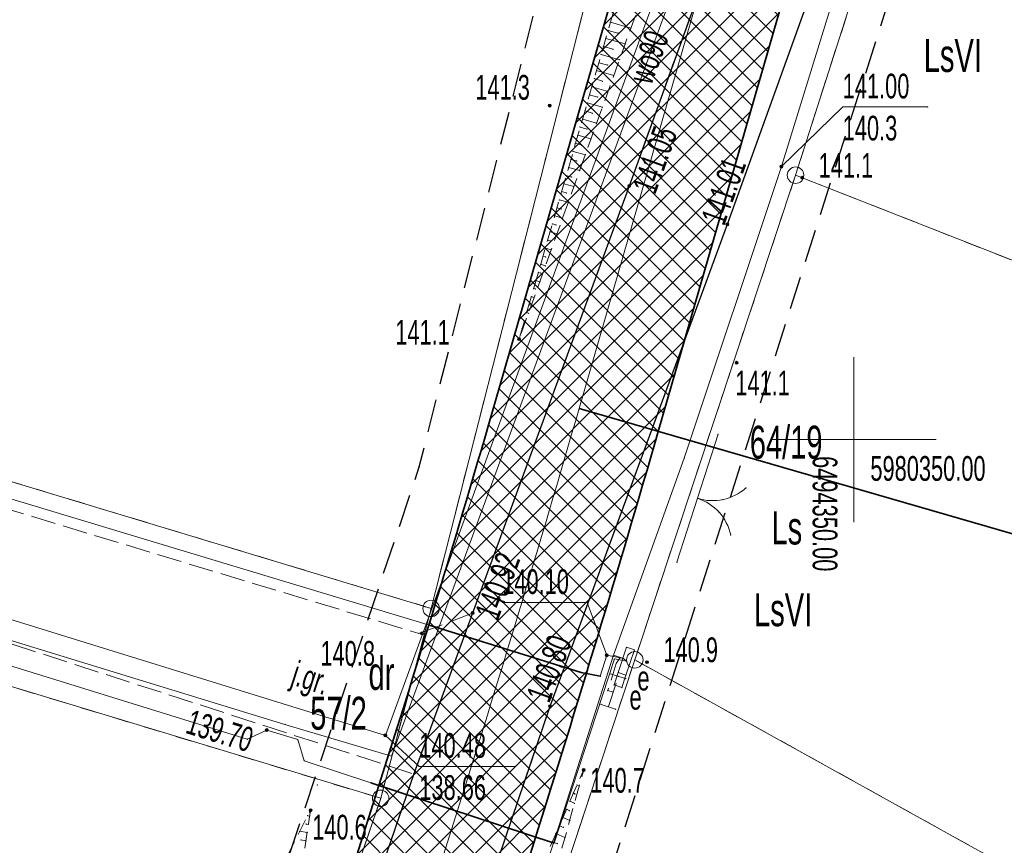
# Model space of a CAD drawing. Extents: x 6456700 to 6518119, y 5963420 to 5980059.
# Tile 20 of 256: x 6511593 to 6511623, y 5963887 to 5963912. Entities that reach past the tile are written whole.
import ezdxf
from ezdxf.enums import TextEntityAlignment as Align

# ---------------------------------------------------------------- set-up
doc = ezdxf.new("R2010")
doc.units = 0
doc.header["$MEASUREMENT"] = 0
for name, pattern in [('L_0_03', [1, 0.5, -0.5]), ('L_0_04', [1.5, 1, -0.5]), ('L_0_52', [1, 0.75, -0.25]), ('L_0_5A', [0.75, 0.5, -0.25])]:
    doc.linetypes.add(name, pattern=pattern)
doc.layers.get('0').update_dxf_attribs({"color": 2, "linetype": 'CONTINUOUS', "lineweight": 5})
for name, color, linetype, lineweight in [('000_Inne__niezydentyfikowane_', 7, 'CONTINUOUS', 18), ('18mm Kreska ciągła', 7, 'CONTINUOUS', 18), ('202_punkt_graniczny', 7, 'CONTINUOUS', 18), ('209_oznaczenie_konturu_klasyfikacyjnego', 96, 'CONTINUOUS', 18), ('210_oznaczenie_konturu_uzytku_gruntowego', 96, 'CONTINUOUS', 18), ('211_numer_dzialki_ewidencyjnej', 7, 'CONTINUOUS', 18), ('218_kontur_uzytku_gruntowego', 96, 'L_0_03', 18), ('219_dzialka_ewidencyjna', 7, 'CONTINUOUS', 18), ('35mm Ciągła', 7, 'CONTINUOUS', 35), ('brama', 7, 'CONTINUOUS', 18), ('jezdnia', 7, 'CONTINUOUS', 18), ('jezdnia_Atr17', 7, 'CONTINUOUS', 18), ('kraweznik', 7, 'CONTINUOUS', 18), ('obudowa_ochronna_przewodu', 7, 'CONTINUOUS', 18), ('ogrodzenie_trwale', 7, 'CONTINUOUS', 18), ('pikieta_naturalna', 7, 'CONTINUOUS', 18), ('pikieta_naturalna_Atr2', 7, 'CONTINUOUS', 18), ('pikieta_sztuczna', 7, 'CONTINUOUS', 18), ('pikieta_sztuczna_Atr2', 7, 'CONTINUOUS', 18), ('przewod_elektroenergetyczny_podziemny', 7, 'CONTINUOUS', 18), ('przewod_elektroenergetyczny_podziemny___ob__projektowany', 7, 'CONTINUOUS', 18), ('przewod_kanalizacyjny', 7, 'CONTINUOUS', 18), ('przewod_wodociagowy', 7, 'CONTINUOUS', 18), ('przewod_wodociagowy_Atr1', 7, 'CONTINUOUS', 18), ('rzedna', 7, 'CONTINUOUS', 18), ('rzedna_Atr2', 7, 'CONTINUOUS', 18), ('rzedna_Atr3', 7, 'CONTINUOUS', 18), ('siatka_krzyrzy', 7, 'CONTINUOUS', 18), ('skarpa_nieumocniona', 7, 'CONTINUOUS', 18), ('szafa_elektroenergetyczna_lub_kontener', 7, 'CONTINUOUS', 18), ('szafa_elektroenergetyczna_lub_kontener_Atr17', 7, 'CONTINUOUS', 18), ('Zakres', 7, 'CONTINUOUS', 18)]:
    doc.layers.add(name, color=color, linetype=linetype, lineweight=lineweight)
doc.styles.get("Standard").update_dxf_attribs({"font": 'txt', "width": 0.75})

# ---------------------------------------------------------------- blocks, each defined once
blk = doc.blocks.new('mdcp_nowa')
at = {"layer": 'pikieta_naturalna', "linetype": 'Continuous', "lineweight": 18, "true_color": 0x000000}
for points in [[(6494340.77, 5980360.085, 1), (6494340.77, 5980360.175, 1)], [(6494348.43, 5980357.895, 1), (6494348.43, 5980357.985, 1)], [(6494339.84, 5980353.005, 1), (6494339.84, 5980353.095, 1)], [(6494346.44, 5980352.285, 1), (6494346.44, 5980352.375, 1)], [(6494336.89, 5980344.075, 1), (6494336.89, 5980344.165, 1)], [(6494343.72, 5980343.205, 1), (6494343.72, 5980343.295, 1)], [(6494341.8, 5980339.935, 1), (6494341.8, 5980340.025, 1)], [(6494333.51, 5980338.715, 1), (6494333.51, 5980338.805, 1)]]:
    blk.add_hatch(color=18, dxfattribs=at).paths.add_polyline_path(points)
at = {"layer": 'pikieta_sztuczna', "linetype": 'Continuous', "lineweight": 18, "true_color": 0x000000}
for points in [[(6494343.18, 5980357.645, 1), (6494343.18, 5980357.735, 1)], [(6494346.16, 5980356.485, 1), (6494346.16, 5980356.575, 1)], [(6494338.43, 5980344.695, 1), (6494338.43, 5980344.785, 1)], [(6494340.78, 5980341.865, 1), (6494340.78, 5980341.955, 1)]]:
    blk.add_hatch(color=18, dxfattribs=at).paths.add_polyline_path(points)
at = {"layer": 'rzedna', "linetype": 'Continuous', "lineweight": 18, "true_color": 0x000000}
for points in [[(6494347.8, 5980358.235, 1), (6494347.8, 5980358.325, 1)], [(6494335.78, 5980340.985, 1), (6494335.78, 5980341.075, 1)]]:
    blk.add_hatch(color=18, dxfattribs=at).paths.add_polyline_path(points)
at = {"layer": 'rzedna', "linetype": 'Continuous', "lineweight": 18, "true_color": 0xff0000}
for points in [[(6494342.5, 5980343.415, 1), (6494342.5, 5980343.505, 1)], [(6494332.18, 5980341.145, 1), (6494332.18, 5980341.235, 1)]]:
    blk.add_hatch(color=1, dxfattribs=at).paths.add_polyline_path(points)
at = {"layer": '000_Inne__niezydentyfikowane_', "linetype": 'Continuous', "lineweight": 18, "flags": 128}
for points in [[(6494342.61, 5980362.66), (6494343.23, 5980362.48)], [(6494342.47, 5980362.17), (6494343.06, 5980362)], [(6494342.54, 5980362.41), (6494342.84, 5980362.33)], [(6494342.4, 5980361.92), (6494342.69, 5980361.84)], [(6494342.33, 5980361.68), (6494342.89, 5980361.52)], [(6494342.26, 5980361.43), (6494342.53, 5980361.36)], [(6494342.19, 5980361.19), (6494342.71, 5980361.04)], [(6494342.05, 5980360.7), (6494342.54, 5980360.56)], [(6494342.12, 5980360.95), (6494342.37, 5980360.87)], [(6494341.98, 5980360.46), (6494342.22, 5980360.39)], [(6494341.91, 5980360.21), (6494342.37, 5980360.08)], [(6494341.84, 5980359.97), (6494342.06, 5980359.9)], [(6494341.69, 5980359.48), (6494341.9, 5980359.42)], [(6494341.77, 5980359.72), (6494342.19, 5980359.6)], [(6494341.62, 5980359.23), (6494342.02, 5980359.12)], [(6494341.55, 5980358.99), (6494341.74, 5980358.93)], [(6494341.48, 5980358.74), (6494341.85, 5980358.64)], [(6494341.41, 5980358.5), (6494341.59, 5980358.45)], [(6494341.27, 5980358.01), (6494341.43, 5980357.96)], [(6494341.34, 5980358.25), (6494341.68, 5980358.16)], [(6494341.2, 5980357.76), (6494341.5, 5980357.68)], [(6494341.13, 5980357.52), (6494341.27, 5980357.48)], [(6494341.06, 5980357.27), (6494341.33, 5980357.2)], [(6494340.92, 5980356.79), (6494341.16, 5980356.72)], [(6494340.99, 5980357.03), (6494341.12, 5980356.99)], [(6494340.85, 5980356.54), (6494340.96, 5980356.51)], [(6494340.78, 5980356.3), (6494340.99, 5980356.24)], [(6494340.71, 5980356.05), (6494340.8, 5980356.02)], [(6494340.64, 5980355.81), (6494340.81, 5980355.76)], [(6494340.49, 5980355.32), (6494340.64, 5980355.27)], [(6494340.56, 5980355.56), (6494340.65, 5980355.54)], [(6494340.42, 5980355.07), (6494340.49, 5980355.05)], [(6494340.35, 5980354.83), (6494340.47, 5980354.79)], [(6494340.28, 5980354.58), (6494340.33, 5980354.57)], [(6494340.21, 5980354.34), (6494340.29, 5980354.31)], [(6494340.07, 5980353.85), (6494340.12, 5980353.83)], [(6494340.14, 5980354.09), (6494340.17, 5980354.08)], [(6494340, 5980353.6), (6494340.02, 5980353.6)], [(6494339.93, 5980353.36), (6494339.95, 5980353.35)], [(6494341.6, 5980339.52), (6494341.67, 5980339.49)], [(6494341.49, 5980339.28), (6494341.54, 5980339.25)], [(6494341.38, 5980339.03), (6494341.52, 5980338.97)], [(6494333.48, 5980338.58), (6494333.42, 5980338.59)], [(6494341.28, 5980338.79), (6494341.36, 5980338.75)], [(6494333.44, 5980338.33), (6494333.37, 5980338.34)], [(6494341.06, 5980338.3), (6494341.18, 5980338.24)], [(6494341.17, 5980338.54), (6494341.38, 5980338.45)], [(6494333.41, 5980338.08), (6494333.18, 5980338.12)], [(6494340.95, 5980338.05), (6494341.23, 5980337.93)], [(6494333.37, 5980337.83), (6494333.22, 5980337.86)], [(6494340.84, 5980337.8), (6494341, 5980337.74)]]:
    blk.add_lwpolyline(points, dxfattribs=at)
at = {"layer": '000_Inne__niezydentyfikowane_'}
for p in [(6494342.61, 5980362.66), (6494343.23, 5980362.48), (6494342.47, 5980362.17), (6494342.54, 5980362.41), (6494342.84, 5980362.33), (6494342.4, 5980361.92), (6494343.06, 5980362), (6494342.33, 5980361.68), (6494342.69, 5980361.84), (6494342.26, 5980361.43), (6494342.53, 5980361.36), (6494342.89, 5980361.52), (6494342.19, 5980361.19), (6494342.71, 5980361.04), (6494342.05, 5980360.7), (6494342.12, 5980360.95), (6494342.37, 5980360.87), (6494341.98, 5980360.46), (6494342.22, 5980360.39), (6494342.54, 5980360.56), (6494341.91, 5980360.21), (6494342.37, 5980360.08), (6494341.84, 5980359.97), (6494342.06, 5980359.9), (6494341.69, 5980359.48), (6494341.77, 5980359.72), (6494342.19, 5980359.6), (6494341.62, 5980359.23), (6494341.9, 5980359.42), (6494341.55, 5980358.99), (6494341.74, 5980358.93), (6494342.02, 5980359.12), (6494341.48, 5980358.74), (6494341.85, 5980358.64), (6494341.41, 5980358.5), (6494341.59, 5980358.45), (6494341.27, 5980358.01), (6494341.34, 5980358.25), (6494341.68, 5980358.16), (6494341.2, 5980357.76), (6494341.43, 5980357.96), (6494341.5, 5980357.68), (6494341.13, 5980357.52), (6494341.27, 5980357.48), (6494341.06, 5980357.27), (6494341.33, 5980357.2), (6494340.92, 5980356.79), (6494340.99, 5980357.03), (6494341.12, 5980356.99), (6494340.85, 5980356.54), (6494340.96, 5980356.51), (6494341.16, 5980356.72), (6494340.78, 5980356.3), (6494340.99, 5980356.24), (6494340.71, 5980356.05), (6494340.8, 5980356.02), (6494340.64, 5980355.81), (6494340.81, 5980355.76), (6494340.49, 5980355.32), (6494340.56, 5980355.56), (6494340.65, 5980355.54), (6494340.42, 5980355.07), (6494340.49, 5980355.05), (6494340.64, 5980355.27), (6494340.35, 5980354.83), (6494340.47, 5980354.79), (6494340.28, 5980354.58), (6494340.33, 5980354.57), (6494340.21, 5980354.34), (6494340.29, 5980354.31), (6494340.07, 5980353.85), (6494340.12, 5980353.83), (6494340.14, 5980354.09), (6494340.17, 5980354.08), (6494340, 5980353.6), (6494340.02, 5980353.6), (6494339.93, 5980353.36), (6494339.95, 5980353.35), (6494341.6, 5980339.52), (6494341.67, 5980339.49), (6494341.49, 5980339.28), (6494341.54, 5980339.25), (6494341.38, 5980339.03), (6494341.52, 5980338.97), (6494333.42, 5980338.59), (6494333.48, 5980338.58), (6494341.28, 5980338.79), (6494341.36, 5980338.75), (6494333.37, 5980338.34), (6494333.44, 5980338.33), (6494341.06, 5980338.3), (6494341.17, 5980338.54), (6494341.38, 5980338.45), (6494333.18, 5980338.12), (6494333.41, 5980338.08), (6494340.95, 5980338.05), (6494341.18, 5980338.24), (6494333.22, 5980337.86), (6494333.37, 5980337.83), (6494340.84, 5980337.8), (6494341, 5980337.74), (6494341.23, 5980337.93)]:
    blk.add_point(p, dxfattribs=at)
at = {"layer": '202_punkt_graniczny', "color": 7, "linetype": 'Continuous', "lineweight": 18}
for centre in [(6494348.23, 5980358.02), (6494337.17, 5980344.88), (6494343.35, 5980343.32), (6494335.64, 5980339.12)]:
    blk.add_circle(centre, 0.25, dxfattribs=at)
at = {"layer": '202_punkt_graniczny'}
for p in [(6494348.23, 5980358.02), (6494337.17, 5980344.88), (6494343.35, 5980343.32), (6494335.64, 5980339.12)]:
    blk.add_point(p, dxfattribs=at)
at = {"layer": '218_kontur_uzytku_gruntowego', "lineweight": 18, "flags": 128}
for points in [[(6494337.17, 5980344.88), (6494350.97, 5980399.08)], [(6494352.81, 5980372.33), (6494348.23, 5980358.02)], [(6494348.23, 5980358.02), (6494343.35, 5980343.32)], [(6494366.85, 5980350.72), (6494348.23, 5980358.02)], [(6494337.17, 5980344.88), (6494307.26, 5980353.91)], [(6494335.64, 5980339.12), (6494315.22, 5980345.29)], [(6494335.64, 5980339.12), (6494337.17, 5980344.88)], [(6494343.35, 5980343.32), (6494338.33, 5980328.14)], [(6494363.97, 5980331.89), (6494343.35, 5980343.32)], [(6494331.59, 5980327.29), (6494335.64, 5980339.12)]]:
    blk.add_lwpolyline(points, dxfattribs=at)
at = {"layer": '218_kontur_uzytku_gruntowego'}
for p in [(6494348.23, 5980358.02), (6494348.23, 5980358.02), (6494348.23, 5980358.02), (6494348.23, 5980358.02), (6494348.23, 5980358.02), (6494348.23, 5980358.02), (6494337.17, 5980344.88), (6494337.17, 5980344.88), (6494337.17, 5980344.88), (6494337.17, 5980344.88), (6494337.17, 5980344.88), (6494337.17, 5980344.88), (6494343.35, 5980343.32), (6494343.35, 5980343.32), (6494343.35, 5980343.32), (6494343.35, 5980343.32), (6494343.35, 5980343.32), (6494343.35, 5980343.32), (6494335.64, 5980339.12), (6494335.64, 5980339.12), (6494335.64, 5980339.12), (6494335.64, 5980339.12), (6494335.64, 5980339.12), (6494335.64, 5980339.12)]:
    blk.add_point(p, dxfattribs=at)
at = {"layer": '219_dzialka_ewidencyjna', "color": 3, "linetype": 'Continuous', "lineweight": 18, "flags": 128}
for points in [[(6494337.17, 5980344.88), (6494350.97, 5980399.08)], [(6494352.81, 5980372.33), (6494348.23, 5980358.02)], [(6494348.23, 5980358.02), (6494343.35, 5980343.32)], [(6494348.23, 5980358.02), (6494366.85, 5980350.72)], [(6494307.26, 5980353.91), (6494337.17, 5980344.88)], [(6494335.64, 5980339.12), (6494315.22, 5980345.29)], [(6494335.64, 5980339.12), (6494337.17, 5980344.88)], [(6494343.35, 5980343.32), (6494338.33, 5980328.14)], [(6494343.35, 5980343.32), (6494363.97, 5980331.89)], [(6494331.59, 5980327.29), (6494335.64, 5980339.12)]]:
    blk.add_lwpolyline(points, dxfattribs=at)
at = {"layer": '219_dzialka_ewidencyjna', "color": 3}
for p in [(6494348.23, 5980358.02), (6494348.23, 5980358.02), (6494348.23, 5980358.02), (6494337.17, 5980344.88), (6494337.17, 5980344.88), (6494337.17, 5980344.88), (6494343.35, 5980343.32), (6494343.35, 5980343.32), (6494343.35, 5980343.32), (6494335.64, 5980339.12), (6494335.64, 5980339.12), (6494335.64, 5980339.12)]:
    blk.add_point(p, dxfattribs=at)
at = {"layer": 'brama', "color": 7, "linetype": 'Continuous', "lineweight": 18, "flags": 128}
blk.add_lwpolyline([(6494345.88, 5980350.16), (6494344.63, 5980346.28)], dxfattribs=at)
at = {"layer": 'brama', "color": 7, "linetype": 'Continuous', "lineweight": 18}
for centre, start, end in [((6494345.715, 5980349.648), 252.143, 312.143), ((6494344.795, 5980346.792), 12.143, 72.143)]:
    blk.add_arc(centre, 1.5, start, end, dxfattribs=at)
at = {"layer": 'brama'}
for p in [(6494345.88, 5980350.16), (6494346.721, 5980348.536), (6494345.255, 5980348.22), (6494345.255, 5980348.22), (6494346.03, 5980348.181), (6494345.907, 5980347.799), (6494346.261, 5980347.108), (6494344.63, 5980346.28)]:
    blk.add_point(p, dxfattribs=at)
at = {"layer": 'jezdnia', "color": 7, "linetype": 'L_0_52', "lineweight": 18, "flags": 128}
for points in [[(6494379.042, 5980205.355), (6494370.45, 5980215.77), (6494359.26, 5980229.24), (6494350.5, 5980239.82), (6494339.7, 5980252.95), (6494336.61, 5980259.13), (6494333.07, 5980266.18), (6494330.52, 5980271.55), (6494329.52, 5980273.86), (6494327.36, 5980280.45), (6494325.85, 5980287.51), (6494325.03, 5980292.79), (6494325.01, 5980298.89), (6494326.29, 5980307.39), (6494327.89, 5980313.55), (6494331.08, 5980323.3), (6494333.2, 5980329.82), (6494336.64, 5980339.86), (6494338.43, 5980344.74), (6494343.18, 5980357.69), (6494347.78, 5980370.45), (6494349.48, 5980375.48), (6494354.04, 5980390.75), (6494352.32, 5980395.68), (6494357.03, 5980411.08), (6494361.23, 5980414.73), (6494366, 5980430.68), (6494370.3, 5980444.82), (6494371.15, 5980446.91), (6494375.47, 5980461.29), (6494375.75, 5980465.48), (6494375.18, 5980467.78), (6494374.35, 5980469.42), (6494371.15, 5980471.55), (6494375.07, 5980474.78), (6494376.5, 5980474.51), (6494378.65, 5980474.86), (6494379.97, 5980476.75), (6494382.89, 5980482.91), (6494394.43, 5980504.41), (6494396.68, 5980509.18), (6494397.56, 5980513.25), (6494397.03, 5980515.6), (6494395.56, 5980517.85), (6494398.63, 5980521.01), (6494399.16, 5980521.01), (6494402.03, 5980519.87), (6494404.28, 5980515.27), (6494407.43, 5980515.58), (6494404.79, 5980512.24), (6494403.37, 5980510.89), (6494402.78, 5980510.36), (6494400.53, 5980507.9), (6494398.16, 5980504.63), (6494391.04, 5980491.44), (6494385.61, 5980481.01), (6494383.82, 5980476.78), (6494378.9, 5980461.73), (6494373.96, 5980446.06), (6494373.47, 5980443.93), (6494369.12, 5980430), (6494367.09, 5980423.07), (6494366.46, 5980420.98), (6494364.17, 5980413.15), (6494352.58, 5980374.75), (6494350.86, 5980369.56), (6494346.16, 5980356.53), (6494340.78, 5980341.91), (6494336.32, 5980328.77), (6494333.97, 5980321.61), (6494330.37, 5980310.3), (6494329.56, 5980306.83), (6494328.8, 5980302.75), (6494328.17, 5980297.83), (6494328.48, 5980291.97), (6494329.06, 5980287.64), (6494330.85, 5980279.62), (6494332.58, 5980274.8), (6494333.58, 5980272.52), (6494336.35, 5980266.75), (6494340.04, 5980259.2), (6494342.54, 5980254.89), (6494352.41, 5980242.52), (6494362.09, 5980230.97), (6494370.78, 5980220.42), (6494371.58, 5980219.4), (6494373.43, 5980217.24), (6494381.565, 5980207.291)], [(6494333.07, 5980266.18), (6494330.52, 5980271.55), (6494329.52, 5980273.86), (6494327.36, 5980280.45), (6494325.85, 5980287.51), (6494325.03, 5980292.79), (6494325.01, 5980298.89), (6494326.29, 5980307.39), (6494327.89, 5980313.55), (6494331.08, 5980323.3), (6494333.2, 5980329.82), (6494336.64, 5980339.86), (6494338.43, 5980344.74), (6494343.18, 5980357.69), (6494347.78, 5980370.45), (6494349.48, 5980375.48), (6494354.04, 5980390.75), (6494352.32, 5980395.68), (6494357.03, 5980411.08), (6494361.23, 5980414.73), (6494366, 5980430.68), (6494370.3, 5980444.82), (6494371.15, 5980446.91), (6494375.47, 5980461.29), (6494375.75, 5980465.48), (6494375.18, 5980467.78), (6494374.35, 5980469.42), (6494371.15, 5980471.55), (6494375.07, 5980474.78), (6494376.5, 5980474.51), (6494378.65, 5980474.86), (6494379.97, 5980476.75), (6494382.89, 5980482.91), (6494394.43, 5980504.41), (6494396.68, 5980509.18), (6494397.56, 5980513.25), (6494397.03, 5980515.6), (6494395.56, 5980517.85), (6494398.63, 5980521.01), (6494399.16, 5980521.01), (6494402.03, 5980519.87), (6494404.28, 5980515.27), (6494407.43, 5980515.58), (6494404.79, 5980512.24), (6494403.37, 5980510.89), (6494402.78, 5980510.36), (6494400.53, 5980507.9), (6494398.16, 5980504.63), (6494391.04, 5980491.44), (6494385.61, 5980481.01), (6494383.82, 5980476.78), (6494378.9, 5980461.73), (6494373.96, 5980446.06), (6494373.47, 5980443.93), (6494369.12, 5980430), (6494367.09, 5980423.07), (6494366.46, 5980420.98), (6494364.17, 5980413.15), (6494352.58, 5980374.75), (6494350.86, 5980369.56), (6494346.16, 5980356.53), (6494340.78, 5980341.91), (6494336.32, 5980328.77), (6494333.97, 5980321.61), (6494330.37, 5980310.3), (6494329.56, 5980306.83), (6494328.8, 5980302.75), (6494328.17, 5980297.83), (6494328.48, 5980291.97), (6494329.06, 5980287.64), (6494330.85, 5980279.62), (6494332.58, 5980274.8), (6494333.58, 5980272.52), (6494336.35, 5980266.75), (6494339.19, 5980259.41), (6494334.28, 5980263.76)], [(6494336.8, 5980344.12), (6494338.43, 5980344.74), (6494336.64, 5980339.86), (6494317.04, 5980346.19), (6494295.32, 5980352.24), (6494293.29, 5980355.83), (6494318.4, 5980349.68)]]:
    blk.add_lwpolyline(points, close=True, dxfattribs=at)
at = {"layer": 'jezdnia'}
for p in [(6494343.18, 5980357.69), (6494343.18, 5980357.69), (6494346.16, 5980356.53), (6494346.16, 5980356.53), (6494338.43, 5980344.74), (6494338.43, 5980344.74), (6494338.43, 5980344.74), (6494336.8, 5980344.12), (6494340.78, 5980341.91), (6494340.78, 5980341.91), (6494336.64, 5980339.86), (6494336.64, 5980339.86), (6494336.64, 5980339.86)]:
    blk.add_point(p, dxfattribs=at)
at = {"layer": 'kraweznik', "color": 7, "linetype": 'Continuous', "lineweight": 25, "flags": 128}
for points in [[(6494330.37, 5980310.3), (6494333.97, 5980321.61), (6494336.32, 5980328.77), (6494340.78, 5980341.91), (6494346.16, 5980356.53), (6494350.86, 5980369.56), (6494352.58, 5980374.75), (6494364.17, 5980413.15), (6494366.46, 5980420.98), (6494367.09, 5980423.07), (6494373.47, 5980443.93), (6494373.96, 5980446.06), (6494378.9, 5980461.73), (6494383.82, 5980476.78), (6494385.61, 5980481.01), (6494391.04, 5980491.44), (6494398.16, 5980504.63), (6494400.53, 5980507.9), (6494402.78, 5980510.36), (6494403.37, 5980510.89), (6494404.79, 5980512.24)], [(6494374.35, 5980469.42), (6494375.18, 5980467.78), (6494375.75, 5980465.48), (6494375.47, 5980461.29), (6494371.15, 5980446.91), (6494370.3, 5980444.82), (6494366, 5980430.68), (6494361.23, 5980414.73), (6494357.03, 5980411.08), (6494352.32, 5980395.68), (6494354.04, 5980390.75), (6494349.48, 5980375.48), (6494347.78, 5980370.45), (6494343.18, 5980357.69), (6494338.43, 5980344.74), (6494336.64, 5980339.86), (6494333.2, 5980329.82), (6494331.08, 5980323.3), (6494327.89, 5980313.55), (6494326.29, 5980307.39)], [(6494374.35, 5980469.42), (6494375.18, 5980467.78), (6494375.75, 5980465.48), (6494375.47, 5980461.29), (6494371.15, 5980446.91), (6494370.3, 5980444.82), (6494366, 5980430.68), (6494361.23, 5980414.73), (6494357.03, 5980411.08), (6494352.32, 5980395.68), (6494354.04, 5980390.75), (6494349.48, 5980375.48), (6494347.78, 5980370.45), (6494343.18, 5980357.69), (6494338.43, 5980344.74), (6494336.64, 5980339.86), (6494333.2, 5980329.82), (6494331.08, 5980323.3), (6494327.89, 5980313.55), (6494326.29, 5980307.39)]]:
    blk.add_lwpolyline(points, dxfattribs=at)
at = {"layer": 'kraweznik'}
for p in [(6494343.18, 5980357.69), (6494343.18, 5980357.69), (6494346.16, 5980356.53), (6494338.43, 5980344.74), (6494338.43, 5980344.74), (6494340.78, 5980341.91), (6494336.64, 5980339.86), (6494336.64, 5980339.86)]:
    blk.add_point(p, dxfattribs=at)
at = {"layer": 'obudowa_ochronna_przewodu', "color": 7, "linetype": 'Continuous', "lineweight": 35, "flags": 128}
for points in [[(6494337.15, 5980344.36), (6494341.72, 5980342.94), (6494342.3, 5980342.82)], [(6494335.34, 5980339.59), (6494340.9, 5980337.76)]]:
    blk.add_lwpolyline(points, dxfattribs=at)
at = {"layer": 'obudowa_ochronna_przewodu'}
for p in [(6494337.15, 5980344.36), (6494341.72, 5980342.94), (6494342.3, 5980342.82), (6494335.34, 5980339.59), (6494340.9, 5980337.76)]:
    blk.add_point(p, dxfattribs=at)
at = {"layer": 'ogrodzenie_trwale'}
for p in [(6494340.77, 5980360.13), (6494348.43, 5980357.94), (6494348.43, 5980357.94), (6494345.88, 5980350.16), (6494344.63, 5980346.28), (6494336.98, 5980344.93), (6494343.72, 5980343.25), (6494333.72, 5980339.52)]:
    blk.add_point(p, dxfattribs=at)
at = {"layer": 'pikieta_naturalna', "color": 7, "linetype": 'Continuous', "lineweight": 18}
for centre in [(6494340.77, 5980360.13), (6494348.43, 5980357.94), (6494339.84, 5980353.05), (6494346.44, 5980352.33), (6494336.89, 5980344.12), (6494343.72, 5980343.25), (6494341.8, 5980339.98), (6494333.51, 5980338.76)]:
    blk.add_circle(centre, 0.045, dxfattribs=at)
at = {"layer": 'pikieta_naturalna'}
for p in [(6494340.77, 5980360.13), (6494348.43, 5980357.94), (6494339.84, 5980353.05), (6494346.44, 5980352.33), (6494336.89, 5980344.12), (6494343.72, 5980343.25), (6494341.8, 5980339.98), (6494333.51, 5980338.76)]:
    blk.add_point(p, dxfattribs=at)
at = {"layer": 'pikieta_sztuczna', "color": 7, "linetype": 'Continuous', "lineweight": 18}
for centre in [(6494343.18, 5980357.69), (6494346.16, 5980356.53), (6494338.43, 5980344.74), (6494340.78, 5980341.91)]:
    blk.add_circle(centre, 0.045, dxfattribs=at)
at = {"layer": 'pikieta_sztuczna'}
for p in [(6494343.18, 5980357.69), (6494346.16, 5980356.53), (6494338.43, 5980344.74), (6494340.78, 5980341.91)]:
    blk.add_point(p, dxfattribs=at)
at = {"layer": 'przewod_elektroenergetyczny_podziemny', "color": 1, "linetype": 'Continuous', "lineweight": 18, "flags": 128}
for points in [[(6494362.71, 5980286.99), (6494364.08, 5980290.79), (6494356.19, 5980292.75), (6494343.97, 5980295.78), (6494333.82, 5980298.07), (6494333.17, 5980298.27), (6494330.57, 5980302.05), (6494331.83, 5980308.88), (6494333.13, 5980313.17), (6494334.92, 5980318.23), (6494336.72, 5980324.3), (6494338.42, 5980330.02), (6494340.51, 5980336.6), (6494342.7, 5980343.46), (6494344.85, 5980349.44), (6494347.8, 5980358.28), (6494352.2, 5980372.54), (6494353.97, 5980377.32), (6494356.78, 5980386.87), (6494362.13, 5980405.73), (6494364.17, 5980412.2), (6494367.5, 5980422.96)], [(6494263.56, 5980365.975), (6494283.66, 5980359.9), (6494306.02, 5980353.23), (6494315.29, 5980350.95), (6494337.15, 5980344.36), (6494341.72, 5980342.94), (6494342.3, 5980342.82), (6494342.5, 5980343.46), (6494343.01, 5980343.36), (6494343.1, 5980343.28)], [(6494343.1, 5980343.28), (6494342.73, 5980343.35), (6494340.9, 5980337.76), (6494335.34, 5980339.59), (6494333.32, 5980340.26), (6494333.12, 5980340.9), (6494332.18, 5980341.19), (6494331.59, 5980340.91), (6494311.12, 5980347.25), (6494289.42, 5980353.43), (6494264.3, 5980360.94), (6494262.275, 5980361.561)], [(6494342.7, 5980343.46), (6494343.01, 5980343.36), (6494343.1, 5980343.28)]]:
    blk.add_lwpolyline(points, dxfattribs=at)
at = {"layer": 'przewod_elektroenergetyczny_podziemny'}
for p in [(6494347.8, 5980358.28), (6494344.85, 5980349.44), (6494337.15, 5980344.36), (6494342.5, 5980343.46), (6494342.7, 5980343.46), (6494342.7, 5980343.46), (6494342.73, 5980343.35), (6494343.01, 5980343.36), (6494343.01, 5980343.36), (6494343.1, 5980343.28), (6494343.1, 5980343.28), (6494343.1, 5980343.28), (6494341.72, 5980342.94), (6494342.3, 5980342.82), (6494332.18, 5980341.19), (6494331.59, 5980340.91), (6494333.12, 5980340.9), (6494333.32, 5980340.26), (6494335.34, 5980339.59), (6494340.9, 5980337.76)]:
    blk.add_point(p, dxfattribs=at)
at = {"layer": 'przewod_elektroenergetyczny_podziemny___ob__projektowany', "color": 1, "linetype": 'L_0_52', "lineweight": 18, "flags": 128}
for points in [[(6494342.91, 5980343.39), (6494342.79, 5980343.21), (6494342.53, 5980342.39), (6494342.69, 5980342.34)], [(6494342.55, 5980341.9), (6494342.85, 5980342.82)], [(6494343.07, 5980342.75), (6494342.63, 5980342.89)], [(6494342.77, 5980341.82), (6494342.33, 5980341.97)]]:
    blk.add_lwpolyline(points, dxfattribs=at)
at = {"layer": 'przewod_elektroenergetyczny_podziemny___ob__projektowany'}
for p in [(6494342.91, 5980343.39), (6494342.79, 5980343.21), (6494342.63, 5980342.89), (6494342.85, 5980342.82), (6494343.07, 5980342.75), (6494342.53, 5980342.39), (6494342.69, 5980342.34), (6494342.33, 5980341.97), (6494342.55, 5980341.9), (6494342.77, 5980341.82)]:
    blk.add_point(p, dxfattribs=at)
at = {"layer": 'przewod_kanalizacyjny', "color": 34, "linetype": 'Continuous', "lineweight": 18, "flags": 128}
blk.add_lwpolyline([(6494262.797, 5980363.352), (6494294.91, 5980353.67), (6494335.78, 5980341.03), (6494347.82, 5980373.97), (6494362.15, 5980422.68)], dxfattribs=at)
at = {"layer": 'przewod_kanalizacyjny'}
blk.add_point((6494335.78, 5980341.03), dxfattribs=at)
at = {"layer": 'przewod_wodociagowy', "color": 5, "linetype": 'Continuous', "lineweight": 18, "flags": 128}
blk.add_lwpolyline([(6494513.5, 5980663.95), (6494476.06, 5980647.42), (6494449.16, 5980639.62), (6494440.37, 5980633.47), (6494436.09, 5980630.48), (6494434.52, 5980628.04), (6494423.72, 5980591.82), (6494423.49, 5980583.76), (6494407.79, 5980559.35), (6494414.54, 5980555.87), (6494409.04, 5980527.84), (6494395.85, 5980508.25), (6494380.37, 5980480.1), (6494362.54, 5980422.62), (6494348.35, 5980374.02), (6494335.97, 5980340.4), (6494332.73, 5980341.36), (6494294.76, 5980353), (6494262.61, 5980362.71)], dxfattribs=at)
at = {"layer": 'przewod_wodociagowy'}
for p in [(6494332.73, 5980341.36), (6494335.97, 5980340.4)]:
    blk.add_point(p, dxfattribs=at)
at = {"layer": 'rzedna', "color": 7, "linetype": 'Continuous', "lineweight": 18}
for centre in [(6494347.8, 5980358.28), (6494335.78, 5980341.03)]:
    blk.add_circle(centre, 0.045, dxfattribs=at)
at = {"layer": 'rzedna', "color": 1, "linetype": 'Continuous', "lineweight": 18}
for centre in [(6494342.5, 5980343.46), (6494332.18, 5980341.19)]:
    blk.add_circle(centre, 0.045, dxfattribs=at)
at = {"layer": 'rzedna'}
for p in [(6494347.8, 5980358.28), (6494342.5, 5980343.46), (6494332.18, 5980341.19), (6494335.78, 5980341.03)]:
    blk.add_point(p, dxfattribs=at)
at = {"layer": 'rzedna_Atr2', "color": 7, "linetype": 'Continuous', "lineweight": 18, "flags": 128}
for points in [[(6494347.8, 5980358.28), (6494349.66, 5980360.09), (6494352.243, 5980360.09)], [(6494342.5, 5980343.46), (6494341.91, 5980345.06), (6494339.327, 5980345.06)], [(6494335.78, 5980341.03), (6494336.81, 5980340.09), (6494339.722, 5980340.09)]]:
    blk.add_lwpolyline(points, dxfattribs=at)
at = {"layer": 'rzedna_Atr2'}
for p in [(6494349.66, 5980360.09), (6494352.243, 5980360.09), (6494347.8, 5980358.28), (6494339.327, 5980345.06), (6494341.91, 5980345.06), (6494342.5, 5980343.46), (6494335.78, 5980341.03), (6494336.81, 5980340.09), (6494339.722, 5980340.09)]:
    blk.add_point(p, dxfattribs=at)
at = {"layer": 'siatka_krzyrzy', "linetype": 'Continuous', "lineweight": 18, "flags": 128}
for points in [[(6494350, 5980347.5), (6494350, 5980352.5)], [(6494347.5, 5980350), (6494352.5, 5980350)]]:
    blk.add_lwpolyline(points, dxfattribs=at)
at = {"layer": 'skarpa_nieumocniona', "color": 7, "linetype": 'L_0_5A', "lineweight": 18, "flags": 128}
for points in [[(6494347.04, 5980378), (6494348.64, 5980377.52), (6494339.84, 5980353.05)], [(6494330.53, 5980302.61), (6494331.28, 5980310.25), (6494335.02, 5980321.37), (6494336.81, 5980328.62), (6494341.8, 5980339.98), (6494338.51, 5980328.11), (6494336.22, 5980321.16), (6494332.88, 5980310.03)], [(6494322.93, 5980305.27), (6494324.34, 5980314.57), (6494328.14, 5980324.32), (6494331.05, 5980333.92), (6494333.51, 5980338.76), (6494332.15, 5980329.94), (6494329.55, 5980323.82), (6494326.56, 5980314.04), (6494322.41, 5980299.99)]]:
    blk.add_lwpolyline(points, close=True, dxfattribs=at)
at = {"layer": 'skarpa_nieumocniona'}
for p in [(6494339.84, 5980353.05), (6494339.84, 5980353.05), (6494341.8, 5980339.98), (6494341.8, 5980339.98), (6494333.51, 5980338.76), (6494333.51, 5980338.76)]:
    blk.add_point(p, dxfattribs=at)
at = {"layer": 'szafa_elektroenergetyczna_lub_kontener', "color": 1, "linetype": 'Continuous', "lineweight": 18, "flags": 128}
for points in [[(6494342.85, 5980342.94), (6494343.1, 5980343.7), (6494343.34, 5980343.62), (6494343.08, 5980342.86)], [(6494342.85, 5980342.94), (6494343.08, 5980342.86), (6494342.96, 5980342.48), (6494342.72, 5980342.56)]]:
    blk.add_lwpolyline(points, close=True, dxfattribs=at)
at = {"layer": 'szafa_elektroenergetyczna_lub_kontener'}
for p in [(6494343.1, 5980343.7), (6494343.34, 5980343.62), (6494342.85, 5980342.94), (6494342.85, 5980342.94), (6494343.08, 5980342.86), (6494343.08, 5980342.86), (6494342.72, 5980342.56), (6494342.96, 5980342.48)]:
    blk.add_point(p, dxfattribs=at)
at = {"layer": 'Zakres', "linetype": 'L_0_04', "lineweight": 25, "flags": 128}
blk.add_lwpolyline([(6495113.77, 5985050.22), (6495121.12, 5984877.07), (6495125.76, 5984757.87), (6495129.89, 5984649.81), (6495141.08, 5984611.3), (6495145.77, 5984544.53), (6495147.36, 5984487.27), (6495157.22, 5984392.07), (6495162.95, 5984387.45), (6495180.24, 5984384.16), (6495229.5, 5984386.61), (6495251.65, 5984373.41), (6495258.77, 5984357.12), (6495255.44, 5984330.44), (6495250.77, 5984304.39), (6495252.21, 5984282.78), (6495255.46, 5984256.45), (6495254.94, 5984238.25), (6495266.4, 5984211), (6495277.24, 5984182.33), (6495294.2, 5984133.19), (6495300.94, 5984095.37), (6495313.24, 5984037.69), (6495317.44, 5983978.18), (6495300.35, 5983922.18), (6495282.35, 5983883.38), (6495266.21, 5983862.23), (6495242.03, 5983839.67), (6495211.11, 5983816.86), (6495158.26, 5983772.66), (6495130.6, 5983651.16), (6495116.31, 5983543.43), (6495129.51, 5983346.73), (6495134.58, 5983264.71), (6495139.64, 5983186.97), (6495193.25, 5983077.94), (6495199.2, 5983041.97), (6495206.23, 5983026), (6495208.96, 5983004.88), (6495202.27, 5982979.48), (6495202.42, 5982950.13), (6495209.35, 5982897.38), (6495215.97, 5982850.34), (6495228.6, 5982809.97), (6495226.85, 5982778.82), (6495225.04, 5982750.56), (6495220.26, 5982723.37), (6495226.54, 5982679.97), (6495206.06, 5982669.48), (6495192.68, 5982657.71), (6495184.57, 5982648.65), (6495174.78, 5982624.58), (6495164.23, 5982604.61), (6495150.7, 5982588.3), (6495137.69, 5982582.43), (6495118.26, 5982573.75), (6495100.35, 5982558.42), (6495090.36, 5982544.99), (6495075.87, 5982519.06), (6495060.83, 5982499.68), (6495049.41, 5982485.49), (6495035.07, 5982459.7), (6495006.7, 5982406.64), (6494980.89, 5982351.84), (6494944.35, 5982293.29), (6494925.72, 5982250.11), (6494905.2, 5982190.37), (6494898.43, 5982153.5), (6494879.51, 5982063.89), (6494864.14, 5981992.66), (6494816.93, 5981768.61), (6494777.79, 5981577.7), (6494739.84, 5981394.72), (6494718.65, 5981297.89), (6494716.45, 5981237.31), (6494738.62, 5981208.21), (6494776.48, 5981173.06), (6494817.16, 5981137.44), (6494847.63, 5981109.8), (6494877.39, 5981077.08), (6494912.75, 5981030.55), (6494916.06, 5981014.71), (6494903.86, 5980957.01), (6494916.13, 5980953.51), (6494892.32, 5980927.59), (6494850.7, 5980858.8), (6494806.81, 5980779.89), (6494785.1, 5980753.49), (6494715.22, 5980723.29), (6494679.96, 5980686.78), (6494651.35, 5980651.29), (6494549.14, 5980683.24), (6494511.84, 5980659.66), (6494443.61, 5980630.33), (6494428.78, 5980598.6), (6494431.58, 5980579.46), (6494420.56, 5980549.76), (6494416.45, 5980528.2), (6494403.86, 5980507.16), (6494388.89, 5980482.96), (6494365.32, 5980407.99), (6494335.67, 5980315.15), (6494332.29, 5980297.41), (6494335.1, 5980278.18), (6494347.25, 5980254.84), (6494336.79, 5980250.09), (6494300.04, 5980271.34), (6494320.8, 5980301.43), (6494336.81, 5980349.17), (6494344.85, 5980380.92), (6494360.85, 5980437.13), (6494374.18, 5980476.38), (6494386.14, 5980498.84), (6494403.02, 5980528.52), (6494411.33, 5980563.19), (6494420.84, 5980586.25), (6494420.25, 5980601.11), (6494434.95, 5980635.94), (6494446.75, 5980644.99), (6494465.77, 5980647.27), (6494513.02, 5980669.46), (6494507.85, 5980679.68), (6494547.89, 5980705.83), (6494570.06, 5980691.34), (6494636.17, 5980669.05), (6494706.14, 5980756.86), (6494742.78, 5980772.58), (6494798.53, 5980814.27), (6494826.12, 5980867.97), (6494849.57, 5980908.6), (6494845.35, 5980942.01), (6494853.94, 5980970.83), (6494891.08, 5980960.54), (6494890.11, 5980965.73), (6494903.94, 5981025.69), (6494869.98, 5981070.3), (6494770.97, 5981160.58), (6494728.18, 5981200.64), (6494706.13, 5981229.56), (6494707.94, 5981299.75), (6494728.84, 5981398.1), (6494767.06, 5981580.19), (6494806.17, 5981770.55), (6494854.36, 5981994.76), (6494869.73, 5982065.97), (6494888.61, 5982155.44), (6494891.67, 5982173.95), (6494895.82, 5982197.45), (6494916.38, 5982253.72), (6494935.47, 5982297.95), (6494954.97, 5982331.67), (6494972.09, 5982356.64), (6494997.76, 5982411.14), (6495026.29, 5982464.48), (6495041.09, 5982491.09), (6495052.99, 5982505.88), (6495067.51, 5982524.6), (6495081.94, 5982550.43), (6495092.99, 5982565.28), (6495112.86, 5982582.29), (6495133.59, 5982591.55), (6495144.48, 5982596.46), (6495155.87, 5982610.19), (6495165.7, 5982628.8), (6495175.96, 5982654.03), (6495185.62, 5982664.83), (6495200.4, 5982677.82), (6495212.49, 5982688.04), (6495209.64, 5982723.43), (6495215.22, 5982750.57), (6495216.87, 5982779.54), (6495218.31, 5982809.31), (6495206.86, 5982847.92), (6495199.44, 5982894.74), (6495192.11, 5982948.71), (6495190.16, 5982979.24), (6495183.47, 5983075.16), (6495129.79, 5983184.34), (6495124.6, 5983264.07), (6495119.53, 5983346.09), (6495106.27, 5983543.75), (6495120.74, 5983652.9), (6495148.75, 5983779.42), (6495204.15, 5983826.04), (6495273.41, 5983889.36), (6495288.53, 5983927.42), (6495300.83, 5983964.69), (6495303.91, 5983980.14), (6495301.32, 5984039.55), (6495291.1, 5984093.63), (6495284.5, 5984130.67), (6495267.84, 5984178.93), (6495257.12, 5984207.3), (6495244.96, 5984236.19), (6495244.79, 5984255.42), (6495242.25, 5984281.97), (6495240.71, 5984304.95), (6495245.55, 5984331.94), (6495248.51, 5984355.64), (6495243.77, 5984366.47), (6495226.98, 5984376.47), (6495179.54, 5984374.12), (6495158.61, 5984378.09), (6495147.7, 5984386.91), (6495137.38, 5984486.61), (6495135.78, 5984544.04), (6495131.18, 5984609.54), (6495119.95, 5984648.2), (6495115.76, 5984757.49), (6495111.12, 5984876.67), (6495103.73, 5985050.93), (6495109.36, 5985081.73), (6495120.41, 5985085.88)], close=True, dxfattribs=at)
at = {"layer": 'Zakres'}
blk.add_point((6494336.81, 5980349.17), dxfattribs=at)
at = {"layer": '209_oznaczenie_konturu_klasyfikacyjnego', "lineweight": 20, "width": 0.66}
for p in [(6494352.12, 5980362.15), (6494346.97, 5980345.34)]:
    blk.add_text('LsVI', height=1, dxfattribs=at).set_placement(p, align=Align.TOP_LEFT)
at = {"layer": '210_oznaczenie_konturu_uzytku_gruntowego', "lineweight": 20, "width": 0.66}
for s, p in [('Ls', (6494347.5, 5980347.82)), ('dr', (6494335.27, 5980343.41))]:
    blk.add_text(s, height=1, dxfattribs=at).set_placement(p, align=Align.TOP_LEFT)
at = {"layer": '211_numer_dzialki_ewidencyjnej', "color": 7, "lineweight": 20, "width": 0.66}
for s, p in [('64/19', (6494346.84, 5980350.42)), ('57/2', (6494333.5, 5980342.2))]:
    blk.add_text(s, height=1, dxfattribs=at).set_placement(p, align=Align.TOP_LEFT)
at = {"layer": 'jezdnia_Atr17', "color": 7, "lineweight": 15, "width": 0.66}
blk.add_text('j.gr.', height=0.75, rotation=342.1, dxfattribs=at).set_placement((6494333.11, 5980343.3), align=Align.TOP_LEFT)
at = {"layer": 'pikieta_naturalna_Atr2', "color": 7, "lineweight": 15, "width": 0.66}
for s, p in [('141.3', (6494338.51, 5980361.06)), ('141.1', (6494348.93, 5980358.69)), ('141.1', (6494336.08, 5980353.63)), ('141.1', (6494346.4, 5980352.09)), ('140.9', (6494344.22, 5980344)), ('140.8', (6494333.81, 5980343.89)), ('140.7', (6494342, 5980340.04)), ('140.6', (6494333.56, 5980338.62))]:
    blk.add_text(s, height=0.75, dxfattribs=at).set_placement(p, align=Align.TOP_LEFT)
at = {"layer": 'pikieta_sztuczna_Atr2', "color": 7, "lineweight": 15, "width": 0.66}
for s, rotation, p in [('141.05', 70.2, (6494343.26, 5980357.66)), ('141.01', 70.2, (6494345.35, 5980356.71)), ('140.92', 69.9, (6494338.486, 5980344.738)), ('140.80', 69.8, (6494340.046, 5980342.239))]:
    blk.add_text(s, height=0.75, rotation=rotation, dxfattribs=at).set_placement(p, align=Align.TOP_LEFT)
at = {"layer": 'przewod_wodociagowy_Atr1', "color": 5, "lineweight": 15, "width": 0.66}
blk.add_text('wo90', height=0.75, rotation=69.8, dxfattribs=at).set_placement((6494343.149, 5980360.992), align=Align.TOP_LEFT)
at = {"layer": 'rzedna_Atr2', "color": 7, "lineweight": 15, "width": 0.66}
for s, p in [('141.00', (6494349.66, 5980361.098)), ('140.48', (6494336.81, 5980341.098))]:
    blk.add_text(s, height=0.75, dxfattribs=at).set_placement(p, align=Align.TOP_LEFT)
at = {"layer": 'rzedna_Atr2', "color": 1, "lineweight": 15, "width": 0.66}
blk.add_text('140.10', height=0.75, dxfattribs=at).set_placement((6494339.327, 5980346.067), align=Align.TOP_LEFT)
blk.add_text('139.70', height=0.75, rotation=342.8, dxfattribs=at).set_placement((6494329.901, 5980341.828), align=Align.TOP_LEFT)
at = {"layer": 'rzedna_Atr3', "color": 7, "lineweight": 15, "width": 0.66}
for s, p in [('140.3', (6494349.66, 5980359.822)), ('138.66', (6494336.81, 5980339.822))]:
    blk.add_text(s, height=0.75, dxfattribs=at).set_placement(p, align=Align.TOP_LEFT)
at = {"layer": 'siatka_krzyrzy', "lineweight": 15, "width": 0.66}
blk.add_text('6494350.00', height=0.75, rotation=270, dxfattribs=at).set_placement((6494349.5, 5980349.5), align=Align.TOP_LEFT)
blk.add_text('5980350.00', height=0.75, dxfattribs=at).set_placement((6494350.5, 5980349.5), align=Align.TOP_LEFT)
at = {"layer": 'szafa_elektroenergetyczna_lub_kontener_Atr17', "color": 1, "lineweight": 15, "width": 0.66}
for p in [(6494343.43, 5980343.14), (6494343.19, 5980342.56)]:
    blk.add_text('e', height=0.75, dxfattribs=at).set_placement(p, align=Align.TOP_LEFT)

msp = doc.modelspace()

# ---------------------------------------------------------------- block references
at = {"linetype": 'ByBlock'}
msp.add_blockref('mdcp_nowa', (17268.786, -16450.998), dxfattribs=at)

# ---------------------------------------------------------------- next in the draw order: hatches: boundary and pattern name
at = {"layer": '18mm Kreska ciągła'}
h = msp.add_hatch(dxfattribs=at)
h.set_pattern_fill('ANSI37', color=252, scale=4)
h.set_pattern_definition([(45, (6511584.6482, 5963836.2328), (-0.3535534, 0.3535534), []), (135, (6511584.6482, 5963836.2328), (-0.3535534, -0.3535534), [])])
h.paths.add_polyline_path([(6511584.648, 5963839.097), (6511587.535, 5963843.228, 0.069403), (6511591.8, 5963851.597), (6511600.266, 5963876.098, 0.012898), (6511608.043, 5963900.635), (6511625.076, 5963959.619, -0.015188), (6511629.749, 5963974.13), (6511647.149, 5964023.028, -0.031483), (6511654.631, 5964040.489), (6511666.152, 5964063.296, -0.087781), (6511671.583, 5964070.546), (6511672.656, 5964071.552, 0.15074), (6511676.748, 5964078.72), (6511683.845, 5964110.525), (6511685.647, 5964109.419), (6511687.266, 5964102.897), (6511681.628, 5964077.631, -0.15074), (6511676.075, 5964067.903), (6511675.001, 5964066.898, 0.087781), (6511670.614, 5964061.041), (6511659.094, 5964038.235, 0.031483), (6511651.86, 5964021.352), (6511634.459, 5963972.454, 0.015188), (6511629.88, 5963958.231), (6511612.847, 5963899.248, -0.012898), (6511604.992, 5963874.465), (6511596.526, 5963849.964, -0.069403), (6511591.634, 5963840.364), (6511588.747, 5963836.233)])

# ---------------------------------------------------------------- next in the draw order: linework, layer by layer
at = {"layer": '18mm Kreska ciągła', "color": 4, "ltscale": 0.1}
msp.add_lwpolyline([(6511586.698, 5963837.665), (6511589.584, 5963841.796, 0.069403), (6511594.163, 5963850.781), (6511602.629, 5963875.281, 0.012898), (6511610.445, 5963899.941), (6511627.478, 5963958.925, -0.015188), (6511632.104, 5963973.292), (6511649.504, 5964022.19, -0.031483), (6511656.862, 5964039.362), (6511668.383, 5964062.168, -0.087781), (6511673.292, 5964068.722), (6511674.365, 5964069.728, 0.15074), (6511679.188, 5964078.176), (6511685.917, 5964108.332)], format="xyb", dxfattribs=at)
at = {"layer": '35mm Ciągła'}
msp.add_line((6511610.445, 5963899.941), (6511639.267, 5963891.618), dxfattribs=at)
at = {"layer": '35mm Ciągła', "color": 6, "ltscale": 0.1}
for points in [[(6511591.8, 5963851.597), (6511600.266, 5963876.098, 0.012898), (6511608.043, 5963900.635), (6511625.076, 5963959.619, -0.015188), (6511629.749, 5963974.13), (6511647.149, 5964023.028, -0.031483), (6511654.631, 5964040.489), (6511666.152, 5964063.296, -0.087781), (6511671.583, 5964070.546), (6511672.656, 5964071.552, 0.15074), (6511676.748, 5964078.72), (6511683.845, 5964110.525)], [(6511687.266, 5964102.897), (6511681.628, 5964077.631, -0.15074), (6511676.075, 5964067.903), (6511675.001, 5964066.898, 0.087781), (6511670.614, 5964061.041), (6511659.094, 5964038.235, 0.031483), (6511651.86, 5964021.352), (6511634.459, 5963972.454, 0.015188), (6511629.88, 5963958.231), (6511612.847, 5963899.248, -0.012898), (6511604.992, 5963874.465), (6511596.526, 5963849.964, -0.069403)]]:
    msp.add_lwpolyline(points, format="xyb", dxfattribs=at)

doc.saveas('drawing.dxf')
